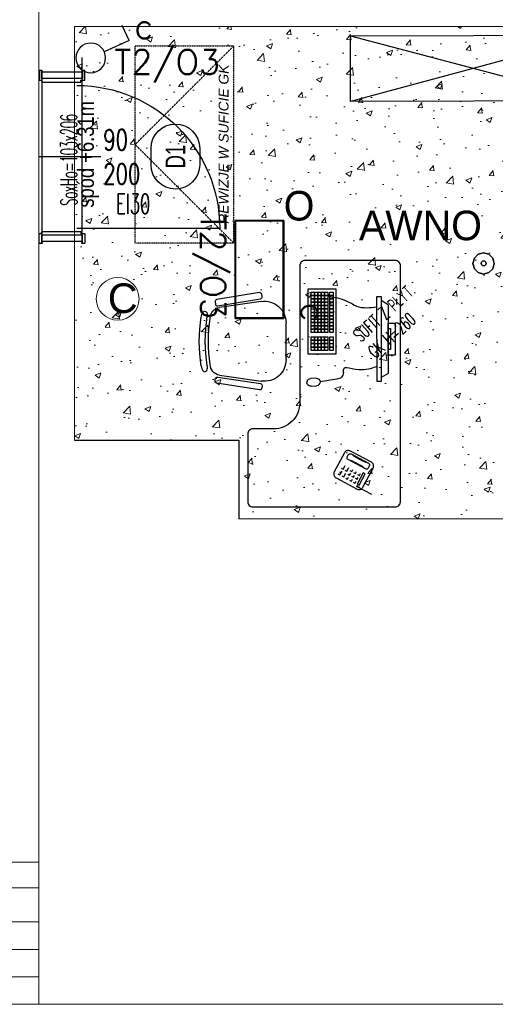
# Model space of a CAD drawing. Header units: millimetres. Extents: x 69081 to 158617, y -37521 to -9534.
# Tile 18 of 256: x 78264 to 78554, y -16424 to -15824. Entities that reach past the tile are written whole.
import ezdxf
from ezdxf.enums import TextEntityAlignment as Align

# ---------------------------------------------------------------- set-up
doc = ezdxf.new("R2010")
doc.units = ezdxf.units.MM
doc.linetypes.add('DP', pattern=[0.5, 0.3, -0.2])
doc.linetypes.add('MP', pattern=[0.25, 0.15, -0.1])
for name, color, linetype in [('A-ARM', 8, 'Continuous'), ('A-MEB', 8, 'Continuous'), ('A-SCI', 7, 'Continuous'), ('ADMINISTRACJA RYSUNKI', 7, 'Continuous'), ('AM DRZIW WEWN', 1, 'Continuous'), ('B-widok', 9, 'Continuous'), ('BA_drz', 7, 'Continuous'), ('BA_MEBLE', 8, 'Continuous'), ('BA_sym', 7, 'Continuous'), ('E_OPRAWY_LUXIONA', 3, 'Continuous'), ('E_Oświetlenie - Numer obwodu', 1, 'Continuous'), ('E_Oświetlenie - Opis', 4, 'Continuous'), ('E_Łączniki - Symbol', 3, 'Continuous'), ('JS_p.poż.', 240, 'Continuous'), ('JS_PODCIĄGI', 1, 'DP'), ('JS_SUFIT PODWIESZONY', 40, 'Continuous'), ('porta', 8, 'Continuous'), ('R-----OP', 1, 'Continuous')]:
    doc.layers.add(name, color=color, linetype=linetype)
for name, color, linetype, lineweight in [('AIKA NUMERACJA ŚCIAN', 30, 'Continuous', 5), ('AIKA PODŁOGI OPIS', 50, 'Continuous', 20), ('AIKA tabelka ogólna 25', 7, 'Continuous', 20), ('OPIS', 7, 'Continuous', 25), ('SB_OTWORY DRZWI', 1, 'Continuous', 9)]:
    doc.layers.add(name, color=color, linetype=linetype, lineweight=lineweight)
doc.styles.add('Annotative', font='arial.ttf')
doc.styles.add('BIKTS', font='bikromsw.shx', dxfattribs={"width": 0.85})
doc.styles.add('ROMANS', font='romans.shx', dxfattribs={"height": 1})
doc.styles.add('SIMPLEX', font='simplex', dxfattribs={"width": 0.85})
doc.styles.get("Standard").update_dxf_attribs({"font": 'arial.ttf'})
doc.styles.add('SŁAWKA', font='simplex.shx', dxfattribs={"height": 12.5})
doc.styles.add('TableTextStyle', font='txt')
doc.styles.add('WYM--ROMANSSHX-08', font='ROMANS.SHX', dxfattribs={"width": 0.8})

# ---------------------------------------------------------------- blocks, each defined once
blk = doc.blocks.new('dr1h901')
at = {"color": 0}
blk.add_line((-0.5, 0), (-0.5, 1.005), dxfattribs=at)
at = {"color": 1}
blk.add_line((0, 0.1689), (0, -0.2655), dxfattribs=at)
blk.add_arc((-0.5, 0), 1, 0, 90, dxfattribs=at)
blk = doc.blocks.new('A$C253e2aa0')
at = {"layer": 'B-widok', "color": 1, "linetype": 'MP'}
blk.add_lwpolyline([(0, 60), (120, 60), (120, 0), (0, 0), (0, 60)], dxfattribs=at)
at = {"layer": 'B-widok', "linetype": 'MP'}
blk.add_lwpolyline([(0, 0), (60, 60), (120, 0)], dxfattribs=at)
at = {"layer": 'R-----OP', "ltscale": 10, "insert": (11.78, 9.11, 36538.02), "char_height": 6, "width": 4709.9909, "attachment_point": 1, "style": 'SŁAWKA'}
blk.add_mtext('{\\fArial|b0|i1|c0|p34;REWIZJE W SUFICIE GK}', dxfattribs=at)
blk = doc.blocks.new('A$C40e4dba9')
at = {"layer": 'A-SCI', "color": 4}
for p, q in [((0, 0), (0, 24)), ((103, 0), (103, 24))]:
    blk.add_line(p, q, dxfattribs=at)
at = {"layer": 'JS_PODCIĄGI', "lineweight": -3}
for p, q in [((0, 24), (103, 24)), ((103, 0), (0, 0))]:
    blk.add_line(p, q, dxfattribs=at)
at = {"layer": 'AM DRZIW WEWN', "insert": (21.87, 12.86), "char_height": 10, "width": 61.9698, "attachment_point": 1, "style": 'ROMANS'}
blk.add_mtext('{\\W0.5;SoxHo=103x206}', dxfattribs=at)
blk = doc.blocks.new('biurko małe')
at = {"layer": 'BA_MEBLE'}
for p, q in [((30481.42, -30567.94), (30481.43, -30568)), ((30511.01, -30571.62), (30511.42, -30571.63)), ((30471.83, -30604.59), (30475.39, -30579.11)), ((30516.61, -30578.99), (30520.32, -30604.45)), ((30507.3, -30619.55), (30484.94, -30619.62)), ((30503.93, -30632.98), (30464.24, -30633.1)), ((30464.24, -30633.1), (30464.29, -30649.99)), ((30466.26, -30634.97), (30466.27, -30637.02)), ((30468.31, -30634.97), (30466.26, -30634.97)), ((30470.36, -30634.96), (30468.31, -30634.97)), ((30468.31, -30637.02), (30468.31, -30634.97)), ((30468.31, -30634.97), (30468.31, -30637.02)), ((30470.36, -30634.96), (30470.36, -30637.01)), ((30472.4, -30634.96), (30470.36, -30634.96)), ((30470.36, -30637.01), (30470.36, -30634.96)), ((30474.45, -30634.95), (30472.4, -30634.96)), ((30472.4, -30634.96), (30472.41, -30637.01)), ((30472.41, -30637.01), (30472.4, -30634.96)), ((30474.45, -30634.95), (30474.46, -30637)), ((30476.5, -30634.95), (30474.45, -30634.95)), ((30474.46, -30637), (30474.45, -30634.95)), ((30478.55, -30634.94), (30476.5, -30634.95)), ((30476.51, -30636.99), (30476.5, -30634.95)), ((30476.5, -30634.95), (30476.51, -30636.99)), ((30480.6, -30634.93), (30478.55, -30634.94)), ((30478.55, -30634.94), (30478.56, -30636.99)), ((30478.56, -30636.99), (30478.55, -30634.94)), ((30480.6, -30636.98), (30480.6, -30634.93)), ((30480.6, -30634.93), (30480.6, -30636.98)), ((30482.65, -30634.93), (30480.6, -30634.93)), ((30484.69, -30634.92), (30482.65, -30634.93)), ((30482.65, -30634.93), (30482.65, -30636.98)), ((30482.65, -30636.98), (30482.65, -30634.93)), ((30484.69, -30634.92), (30484.7, -30636.97)), ((30486.74, -30634.92), (30484.69, -30634.92)), ((30484.7, -30636.97), (30484.69, -30634.92)), ((30488.79, -30634.91), (30486.74, -30634.92)), ((30486.74, -30634.92), (30486.75, -30636.96)), ((30486.75, -30636.96), (30486.74, -30634.92)), ((30490.84, -30634.9), (30488.79, -30634.91)), ((30488.8, -30636.96), (30488.79, -30634.91)), ((30488.79, -30634.91), (30488.8, -30636.96)), ((30490.85, -30636.95), (30490.84, -30634.9)), ((30495.57, -30634.89), (30493.52, -30634.9)), ((30493.52, -30634.9), (30493.52, -30636.94)), ((30497.61, -30634.88), (30495.57, -30634.89)), ((30495.57, -30634.89), (30495.57, -30636.94)), ((30495.57, -30636.94), (30495.57, -30634.89)), ((30497.61, -30634.88), (30497.62, -30636.93)), ((30499.66, -30634.88), (30497.61, -30634.88)), ((30497.62, -30636.93), (30497.61, -30634.88)), ((30501.71, -30634.87), (30499.66, -30634.88)), ((30499.67, -30636.93), (30499.66, -30634.88)), ((30499.66, -30634.88), (30499.67, -30636.93)), ((30501.72, -30636.92), (30501.71, -30634.87)), ((30503.98, -30649.87), (30503.93, -30632.98)), ((30518.69, -30637.78), (30518.91, -30634.41)), ((30523.55, -30634.72), (30523.32, -30638.09)), ((30466.27, -30637.02), (30468.31, -30637.02)), ((30468.31, -30637.02), (30466.27, -30637.02)), ((30466.27, -30637.02), (30466.27, -30639.07)), ((30468.32, -30639.07), (30466.27, -30639.07)), ((30466.27, -30639.07), (30466.28, -30641.12)), ((30466.27, -30639.07), (30468.32, -30639.07)), ((30466.28, -30641.12), (30468.33, -30641.11)), ((30468.33, -30641.11), (30466.28, -30641.12)), ((30466.28, -30641.12), (30466.28, -30643.17)), ((30468.31, -30637.02), (30470.36, -30637.01)), ((30470.36, -30637.01), (30468.31, -30637.02)), ((30468.31, -30637.02), (30468.32, -30639.07)), ((30468.32, -30639.07), (30468.31, -30637.02)), ((30470.37, -30639.06), (30468.32, -30639.07)), ((30468.32, -30639.07), (30470.37, -30639.06)), ((30468.32, -30639.07), (30468.33, -30641.11)), ((30468.33, -30641.11), (30468.32, -30639.07)), ((30468.33, -30641.11), (30470.37, -30641.11)), ((30470.37, -30641.11), (30468.33, -30641.11)), ((30468.33, -30641.11), (30468.33, -30643.16)), ((30468.33, -30643.16), (30468.33, -30641.11)), ((30470.36, -30637.01), (30472.41, -30637.01)), ((30470.37, -30639.06), (30470.36, -30637.01)), ((30472.41, -30637.01), (30470.36, -30637.01)), ((30470.36, -30637.01), (30470.37, -30639.06)), ((30472.42, -30639.05), (30470.37, -30639.06)), ((30470.37, -30639.06), (30472.42, -30639.05)), ((30470.37, -30641.11), (30470.37, -30639.06)), ((30470.37, -30639.06), (30470.37, -30641.11)), ((30470.37, -30641.11), (30472.42, -30641.1)), ((30472.42, -30641.1), (30470.37, -30641.11)), ((30470.38, -30643.16), (30470.37, -30641.11)), ((30470.37, -30641.11), (30470.38, -30643.16)), ((30472.41, -30637.01), (30474.46, -30637)), ((30474.46, -30637), (30472.41, -30637.01)), ((30472.42, -30639.05), (30472.41, -30637.01)), ((30472.41, -30637.01), (30472.42, -30639.05)), ((30472.42, -30641.1), (30472.42, -30639.05)), ((30474.46, -30639.05), (30472.42, -30639.05)), ((30472.42, -30639.05), (30472.42, -30641.1)), ((30472.42, -30639.05), (30474.46, -30639.05)), ((30472.42, -30641.1), (30474.47, -30641.1)), ((30472.43, -30643.15), (30472.42, -30641.1)), ((30474.47, -30641.1), (30472.42, -30641.1)), ((30472.42, -30641.1), (30472.43, -30643.15)), ((30474.46, -30637), (30476.51, -30636.99)), ((30476.51, -30636.99), (30474.46, -30637)), ((30474.46, -30639.05), (30474.46, -30637)), ((30474.46, -30637), (30474.46, -30639.05)), ((30474.46, -30639.05), (30476.51, -30639.04)), ((30476.51, -30639.04), (30474.46, -30639.05)), ((30474.47, -30641.1), (30474.46, -30639.05)), ((30474.46, -30639.05), (30474.47, -30641.1)), ((30476.52, -30641.09), (30474.47, -30641.1)), ((30474.47, -30641.1), (30476.52, -30641.09)), ((30474.48, -30643.14), (30474.47, -30641.1)), ((30474.47, -30641.1), (30474.48, -30643.14)), ((30476.51, -30636.99), (30478.56, -30636.99)), ((30478.56, -30636.99), (30476.51, -30636.99)), ((30476.51, -30636.99), (30476.51, -30639.04)), ((30476.51, -30639.04), (30476.51, -30636.99)), ((30478.56, -30639.04), (30476.51, -30639.04)), ((30476.51, -30639.04), (30476.52, -30641.09)), ((30476.51, -30639.04), (30478.56, -30639.04)), ((30476.52, -30641.09), (30476.51, -30639.04)), ((30476.52, -30641.09), (30478.57, -30641.08)), ((30478.57, -30641.08), (30476.52, -30641.09)), ((30476.52, -30641.09), (30476.52, -30643.14)), ((30476.52, -30643.14), (30476.52, -30641.09)), ((30478.56, -30636.99), (30480.6, -30636.98)), ((30480.6, -30636.98), (30478.56, -30636.99)), ((30478.56, -30639.04), (30478.56, -30636.99)), ((30478.56, -30636.99), (30478.56, -30639.04)), ((30480.61, -30639.03), (30478.56, -30639.04)), ((30478.56, -30639.04), (30480.61, -30639.03)), ((30478.57, -30641.08), (30478.56, -30639.04)), ((30478.56, -30639.04), (30478.57, -30641.08)), ((30478.57, -30641.08), (30480.62, -30641.08)), ((30478.57, -30643.13), (30478.57, -30641.08)), ((30480.62, -30641.08), (30478.57, -30641.08)), ((30478.57, -30641.08), (30478.57, -30643.13)), ((30480.6, -30636.98), (30482.65, -30636.98)), ((30482.65, -30636.98), (30480.6, -30636.98)), ((30480.6, -30636.98), (30480.61, -30639.03)), ((30480.61, -30639.03), (30480.6, -30636.98)), ((30482.66, -30639.02), (30480.61, -30639.03)), ((30480.61, -30639.03), (30482.66, -30639.02)), ((30480.61, -30639.03), (30480.62, -30641.08)), ((30480.62, -30641.08), (30480.61, -30639.03)), ((30480.62, -30641.08), (30482.66, -30641.07)), ((30482.66, -30641.07), (30480.62, -30641.08)), ((30480.62, -30641.08), (30480.62, -30643.13)), ((30480.62, -30643.13), (30480.62, -30641.08)), ((30482.65, -30636.98), (30484.7, -30636.97)), ((30484.7, -30636.97), (30482.65, -30636.98)), ((30482.66, -30639.02), (30482.65, -30636.98)), ((30482.65, -30636.98), (30482.66, -30639.02)), ((30482.66, -30641.07), (30482.66, -30639.02)), ((30484.71, -30639.02), (30482.66, -30639.02)), ((30482.66, -30639.02), (30482.66, -30641.07)), ((30482.66, -30639.02), (30484.71, -30639.02)), ((30482.66, -30641.07), (30484.71, -30641.07)), ((30482.67, -30643.12), (30482.66, -30641.07)), ((30484.71, -30641.07), (30482.66, -30641.07)), ((30482.66, -30641.07), (30482.67, -30643.12)), ((30484.7, -30636.97), (30486.75, -30636.96)), ((30486.75, -30636.96), (30484.7, -30636.97)), ((30484.71, -30639.02), (30484.7, -30636.97)), ((30484.7, -30636.97), (30484.71, -30639.02)), ((30486.76, -30639.01), (30484.71, -30639.02)), ((30484.71, -30639.02), (30486.76, -30639.01)), ((30484.71, -30641.07), (30484.71, -30639.02)), ((30484.71, -30639.02), (30484.71, -30641.07)), ((30484.71, -30641.07), (30486.76, -30641.06)), ((30486.76, -30641.06), (30484.71, -30641.07)), ((30484.72, -30643.12), (30484.71, -30641.07)), ((30484.71, -30641.07), (30484.72, -30643.12)), ((30486.76, -30639.01), (30486.75, -30636.96)), ((30486.75, -30636.96), (30488.8, -30636.96)), ((30488.8, -30636.96), (30486.75, -30636.96)), ((30486.75, -30636.96), (30486.76, -30639.01)), ((30486.76, -30641.06), (30486.76, -30639.01)), ((30486.76, -30639.01), (30488.8, -30639.01)), ((30488.8, -30639.01), (30486.76, -30639.01)), ((30486.76, -30639.01), (30486.76, -30641.06)), ((30486.77, -30643.11), (30486.76, -30641.06)), ((30488.81, -30641.06), (30486.76, -30641.06)), ((30486.76, -30641.06), (30486.77, -30643.11)), ((30486.76, -30641.06), (30488.81, -30641.06)), ((30488.8, -30636.96), (30490.85, -30636.95)), ((30490.85, -30636.95), (30488.8, -30636.96)), ((30488.8, -30636.96), (30488.8, -30639.01)), ((30488.8, -30639.01), (30488.8, -30636.96)), ((30490.85, -30639), (30488.8, -30639.01)), ((30488.8, -30639.01), (30490.85, -30639)), ((30488.8, -30639.01), (30488.81, -30641.06)), ((30488.81, -30641.06), (30488.8, -30639.01)), ((30488.81, -30641.06), (30490.86, -30641.05)), ((30490.86, -30641.05), (30488.81, -30641.06)), ((30488.81, -30641.06), (30488.82, -30643.1)), ((30488.82, -30643.1), (30488.81, -30641.06)), ((30490.85, -30639), (30490.85, -30636.95)), ((30490.86, -30641.05), (30490.85, -30639)), ((30490.86, -30643.1), (30490.86, -30641.05)), ((30493.52, -30636.94), (30495.57, -30636.94)), ((30495.57, -30636.94), (30493.52, -30636.94)), ((30493.52, -30636.94), (30493.53, -30638.99)), ((30495.58, -30638.99), (30493.53, -30638.99)), ((30493.53, -30638.99), (30493.54, -30641.04)), ((30493.53, -30638.99), (30495.58, -30638.99)), ((30493.54, -30641.04), (30495.58, -30641.04)), ((30495.58, -30641.04), (30493.54, -30641.04)), ((30493.54, -30641.04), (30493.54, -30643.09)), ((30495.57, -30636.94), (30497.62, -30636.93)), ((30497.62, -30636.93), (30495.57, -30636.94)), ((30495.58, -30638.99), (30495.57, -30636.94)), ((30495.57, -30636.94), (30495.58, -30638.99)), ((30497.63, -30638.98), (30495.58, -30638.99)), ((30495.58, -30638.99), (30497.63, -30638.98)), ((30495.58, -30641.04), (30495.58, -30638.99)), ((30495.58, -30638.99), (30495.58, -30641.04)), ((30495.58, -30641.04), (30497.63, -30641.03)), ((30497.63, -30641.03), (30495.58, -30641.04)), ((30495.59, -30643.08), (30495.58, -30641.04)), ((30495.58, -30641.04), (30495.59, -30643.08)), ((30497.63, -30638.98), (30497.62, -30636.93)), ((30497.62, -30636.93), (30499.67, -30636.93)), ((30499.67, -30636.93), (30497.62, -30636.93)), ((30497.62, -30636.93), (30497.63, -30638.98)), ((30497.63, -30641.03), (30497.63, -30638.98)), ((30497.63, -30638.98), (30499.67, -30638.98)), ((30499.67, -30638.98), (30497.63, -30638.98)), ((30497.63, -30638.98), (30497.63, -30641.03)), ((30499.68, -30641.02), (30497.63, -30641.03)), ((30497.63, -30641.03), (30499.68, -30641.02)), ((30497.64, -30643.08), (30497.63, -30641.03)), ((30497.63, -30641.03), (30497.64, -30643.08)), ((30499.67, -30636.93), (30501.72, -30636.92)), ((30501.72, -30636.92), (30499.67, -30636.93)), ((30499.67, -30636.93), (30499.67, -30638.98)), ((30499.67, -30638.98), (30499.67, -30636.93)), ((30501.72, -30638.97), (30499.67, -30638.98)), ((30499.67, -30638.98), (30501.72, -30638.97)), ((30499.67, -30638.98), (30499.68, -30641.02)), ((30499.68, -30641.02), (30499.67, -30638.98)), ((30499.68, -30641.02), (30501.73, -30641.02)), ((30501.73, -30641.02), (30499.68, -30641.02)), ((30499.68, -30641.02), (30499.69, -30643.07)), ((30499.69, -30643.07), (30499.68, -30641.02)), ((30501.72, -30638.97), (30501.72, -30636.92)), ((30501.73, -30641.02), (30501.72, -30638.97)), ((30501.73, -30643.07), (30501.73, -30641.02)), ((30519.19, -30650.38), (30520.85, -30640.25)), ((30466.28, -30643.17), (30468.33, -30643.16)), ((30468.33, -30643.16), (30466.28, -30643.17)), ((30466.28, -30643.17), (30466.29, -30645.22)), ((30466.29, -30645.22), (30468.34, -30645.21)), ((30468.34, -30646.25), (30466.29, -30646.26)), ((30466.29, -30646.26), (30466.3, -30648.31)), ((30468.33, -30643.16), (30470.38, -30643.16)), ((30468.34, -30645.21), (30468.33, -30643.16)), ((30470.38, -30643.16), (30468.33, -30643.16)), ((30468.33, -30643.16), (30468.34, -30645.21)), ((30468.34, -30645.21), (30470.39, -30645.2)), ((30470.39, -30646.25), (30468.34, -30646.25)), ((30468.34, -30646.25), (30468.35, -30648.3)), ((30468.35, -30648.3), (30468.34, -30646.25)), ((30470.38, -30643.16), (30472.43, -30643.15)), ((30472.43, -30643.15), (30470.38, -30643.16)), ((30470.39, -30645.2), (30470.38, -30643.16)), ((30470.38, -30643.16), (30470.39, -30645.2)), ((30470.39, -30645.2), (30472.43, -30645.2)), ((30472.44, -30646.24), (30470.39, -30646.25)), ((30470.39, -30648.3), (30470.39, -30646.25)), ((30470.39, -30646.25), (30470.39, -30648.3)), ((30472.43, -30643.15), (30474.48, -30643.14)), ((30474.48, -30643.14), (30472.43, -30643.15)), ((30472.43, -30645.2), (30472.43, -30643.15)), ((30472.43, -30643.15), (30472.43, -30645.2)), ((30472.43, -30645.2), (30474.48, -30645.19)), ((30472.44, -30648.29), (30472.44, -30646.24)), ((30474.49, -30646.24), (30472.44, -30646.24)), ((30472.44, -30646.24), (30472.44, -30648.29)), ((30474.48, -30643.14), (30476.52, -30643.14)), ((30474.48, -30645.19), (30474.48, -30643.14)), ((30476.52, -30643.14), (30474.48, -30643.14)), ((30474.48, -30643.14), (30474.48, -30645.19)), ((30474.48, -30645.19), (30476.53, -30645.19)), ((30476.53, -30646.23), (30474.49, -30646.24)), ((30474.49, -30648.28), (30474.49, -30646.24)), ((30474.49, -30646.24), (30474.49, -30648.28)), ((30476.52, -30643.14), (30478.57, -30643.13)), ((30478.57, -30643.13), (30476.52, -30643.14)), ((30476.53, -30645.19), (30476.52, -30643.14)), ((30476.52, -30643.14), (30476.53, -30645.19)), ((30476.53, -30645.19), (30478.58, -30645.18)), ((30478.58, -30646.22), (30476.53, -30646.23)), ((30476.53, -30646.23), (30476.54, -30648.28)), ((30476.54, -30648.28), (30476.53, -30646.23)), ((30478.57, -30643.13), (30480.62, -30643.13)), ((30478.58, -30645.18), (30478.57, -30643.13)), ((30480.62, -30643.13), (30478.57, -30643.13)), ((30478.57, -30643.13), (30478.58, -30645.18)), ((30478.58, -30645.18), (30480.63, -30645.18)), ((30478.59, -30648.27), (30478.58, -30646.22)), ((30480.63, -30646.22), (30478.58, -30646.22)), ((30478.58, -30646.22), (30478.59, -30648.27)), ((30480.62, -30643.13), (30482.67, -30643.12)), ((30482.67, -30643.12), (30480.62, -30643.13)), ((30480.63, -30645.18), (30480.62, -30643.13)), ((30480.62, -30643.13), (30480.63, -30645.18)), ((30480.63, -30645.18), (30482.68, -30645.17)), ((30482.68, -30646.21), (30480.63, -30646.22)), ((30480.63, -30646.22), (30480.64, -30648.27)), ((30480.64, -30648.27), (30480.63, -30646.22)), ((30482.67, -30643.12), (30484.72, -30643.12)), ((30482.68, -30645.17), (30482.67, -30643.12)), ((30484.72, -30643.12), (30482.67, -30643.12)), ((30482.67, -30643.12), (30482.68, -30645.17)), ((30482.68, -30645.17), (30484.72, -30645.16)), ((30482.68, -30648.26), (30482.68, -30646.21)), ((30484.73, -30646.21), (30482.68, -30646.21)), ((30482.68, -30646.21), (30482.68, -30648.26)), ((30484.72, -30643.12), (30486.77, -30643.11)), ((30486.77, -30643.11), (30484.72, -30643.12)), ((30484.72, -30645.16), (30484.72, -30643.12)), ((30484.72, -30643.12), (30484.72, -30645.16)), ((30484.72, -30645.16), (30486.77, -30645.16)), ((30486.78, -30646.2), (30484.73, -30646.21)), ((30484.73, -30648.26), (30484.73, -30646.21)), ((30484.73, -30646.21), (30484.73, -30648.26)), ((30486.77, -30643.11), (30488.82, -30643.1)), ((30488.82, -30643.1), (30486.77, -30643.11)), ((30486.77, -30645.16), (30486.77, -30643.11)), ((30486.77, -30643.11), (30486.77, -30645.16)), ((30486.77, -30645.16), (30488.82, -30645.15)), ((30488.82, -30646.19), (30486.78, -30646.2)), ((30486.78, -30648.25), (30486.78, -30646.2)), ((30486.78, -30646.2), (30486.78, -30648.25)), ((30488.82, -30643.1), (30490.86, -30643.1)), ((30488.82, -30645.15), (30488.82, -30643.1)), ((30490.86, -30643.1), (30488.82, -30643.1)), ((30488.82, -30643.1), (30488.82, -30645.15)), ((30488.82, -30645.15), (30490.87, -30645.15)), ((30490.87, -30646.19), (30488.82, -30646.19)), ((30488.82, -30646.19), (30488.83, -30648.24)), ((30488.83, -30648.24), (30488.82, -30646.19)), ((30490.87, -30645.15), (30490.86, -30643.1)), ((30490.88, -30648.24), (30490.87, -30646.19)), ((30493.54, -30643.09), (30495.59, -30643.08)), ((30495.59, -30643.08), (30493.54, -30643.09)), ((30493.54, -30643.09), (30493.55, -30645.14)), ((30493.55, -30645.14), (30495.6, -30645.13)), ((30495.6, -30646.18), (30493.55, -30646.18)), ((30493.55, -30646.18), (30493.56, -30648.23)), ((30495.59, -30643.08), (30497.64, -30643.08)), ((30495.6, -30645.13), (30495.59, -30643.08)), ((30497.64, -30643.08), (30495.59, -30643.08)), ((30495.59, -30643.08), (30495.6, -30645.13)), ((30495.6, -30645.13), (30497.64, -30645.13)), ((30497.65, -30646.17), (30495.6, -30646.18)), ((30495.6, -30648.22), (30495.6, -30646.18)), ((30495.6, -30646.18), (30495.6, -30648.22)), ((30497.64, -30643.08), (30499.69, -30643.07)), ((30499.69, -30643.07), (30497.64, -30643.08)), ((30497.64, -30645.13), (30497.64, -30643.08)), ((30497.64, -30643.08), (30497.64, -30645.13)), ((30497.64, -30645.13), (30499.69, -30645.12)), ((30499.69, -30646.16), (30497.65, -30646.17)), ((30497.65, -30648.22), (30497.65, -30646.17)), ((30497.65, -30646.17), (30497.65, -30648.22)), ((30499.69, -30643.07), (30501.73, -30643.07)), ((30499.69, -30645.12), (30499.69, -30643.07)), ((30501.73, -30643.07), (30499.69, -30643.07)), ((30499.69, -30643.07), (30499.69, -30645.12)), ((30499.69, -30645.12), (30501.74, -30645.11)), ((30501.74, -30646.16), (30499.69, -30646.16)), ((30499.69, -30646.16), (30499.7, -30648.21)), ((30499.7, -30648.21), (30499.69, -30646.16)), ((30501.74, -30645.11), (30501.73, -30643.07)), ((30501.75, -30648.21), (30501.74, -30646.16)), ((30464.29, -30649.99), (30503.98, -30649.87)), ((30466.3, -30648.31), (30468.35, -30648.3)), ((30468.35, -30648.3), (30470.39, -30648.3)), ((30470.39, -30648.3), (30472.44, -30648.29)), ((30472.44, -30648.29), (30474.49, -30648.28)), ((30474.49, -30648.28), (30476.54, -30648.28)), ((30476.54, -30648.28), (30478.59, -30648.27)), ((30478.59, -30648.27), (30480.64, -30648.27)), ((30480.64, -30648.27), (30482.68, -30648.26)), ((30482.68, -30648.26), (30484.73, -30648.26)), ((30484.73, -30648.26), (30486.78, -30648.25)), ((30486.78, -30648.25), (30488.83, -30648.24)), ((30488.83, -30648.24), (30490.88, -30648.24)), ((30493.56, -30648.23), (30495.6, -30648.22)), ((30495.6, -30648.22), (30497.65, -30648.22)), ((30497.65, -30648.22), (30499.7, -30648.21)), ((30499.7, -30648.21), (30501.75, -30648.21)), ((30573.51, -30652.9), (30574.14, -30654.07)), ((30577.62, -30652.18), (30575.3, -30653.44)), ((30576.99, -30651.02), (30577.62, -30652.18)), ((30578.25, -30653.34), (30578.87, -30654.5)), ((30574.14, -30654.07), (30571.81, -30655.32)), ((30575.39, -30656.39), (30573.07, -30657.64)), ((30574.76, -30655.23), (30575.39, -30656.39)), ((30578.87, -30654.5), (30576.55, -30655.76)), ((30584.19, -30662.16), (30585.38, -30664.35)), ((30584.43, -30662), (30589.45, -30671.29)), ((30520.84, -30674.91), (30469.05, -30675.06)), ((30469.05, -30675.06), (30469.06, -30677.69)), ((30469.06, -30677.69), (30520.85, -30677.54)), ((30474.03, -30681.78), (30471.54, -30677.68)), ((30515.9, -30681.66), (30518.38, -30677.55)), ((30520.85, -30677.54), (30520.84, -30674.91)), ((30474.03, -30681.78), (30515.9, -30681.66))]:
    blk.add_line(p, q, dxfattribs=at)
for points in [[(30472.11, -30576.43), (30473.25, -30576.62, -0.414214), (30474.34, -30578.13), (30470.18, -30604.05, -0.414214), (30468.67, -30605.14), (30467.54, -30604.96, -0.414214), (30466.44, -30603.45), (30470.6, -30577.53, -0.414214)], [(30519.99, -30576.28), (30518.86, -30576.46, 0.414214), (30517.76, -30577.97), (30521.84, -30603.9, 0.414214), (30523.35, -30605), (30524.49, -30604.82, 0.414214), (30525.58, -30603.32), (30521.5, -30577.38, 0.414214)], [(30450.09, -30628.12), (30533.64, -30627.82, 0.414214), (30549.43, -30611.94), (30549.4, -30599.27, -0.414214), (30552.55, -30596.09), (30593.74, -30595.97, -0.414214), (30596.92, -30599.13), (30597.19, -30685.75, -0.414214), (30594.03, -30688.93), (30450.29, -30689.4, -0.414214), (30447.11, -30686.24), (30446.93, -30631.3, -0.414214)], [(30585.15, -30666.12), (30573.54, -30672.39, -0.414214), (30569.96, -30671.33), (30563.06, -30658.55, -0.414214), (30564.12, -30654.98), (30575.74, -30648.7, -0.414214), (30579.31, -30649.77), (30586.22, -30662.54, -0.414214)], [(30572.28, -30670.07), (30573.45, -30669.44, 0.414214), (30573.98, -30667.65), (30568.33, -30657.2, 0.414214), (30566.54, -30656.67), (30565.38, -30657.3, 0.414214), (30564.85, -30659.09), (30570.5, -30669.54, 0.414214)]]:
    blk.add_lwpolyline(points, format="xyb", close=True, dxfattribs=at)
for points in [[(30574.86, -30658.18), (30575.49, -30659.34), (30574.32, -30659.97)], [(30577.18, -30656.92), (30577.81, -30658.08), (30576.65, -30658.71)], [(30578.44, -30659.24), (30579.06, -30660.4), (30577.9, -30661.03)], [(30579.5, -30655.67), (30580.13, -30656.83), (30578.97, -30657.45)], [(30580.76, -30657.99), (30581.39, -30659.15), (30580.22, -30659.78)], [(30576.11, -30660.5), (30576.74, -30661.66), (30575.58, -30662.29)], [(30577.37, -30662.82), (30578, -30663.98), (30576.84, -30664.61)], [(30579.69, -30661.57), (30580.32, -30662.73), (30579.16, -30663.35)], [(30582.01, -30660.31), (30582.64, -30661.47), (30581.48, -30662.1)]]:
    blk.add_lwpolyline(points, dxfattribs=at)
for points in [[(30583.9, -30663.79), (30576.93, -30667.56), (30576.3, -30666.4), (30583.27, -30662.63)], [(30485.2, -30681.75), (30485.21, -30686.07), (30504.75, -30686.01), (30504.73, -30681.7)], [(30488.59, -30681.74), (30488.6, -30683.26), (30501.35, -30683.23), (30501.34, -30681.71)]]:
    blk.add_lwpolyline(points, close=True, dxfattribs=at)
for centre, radius, start, end in [((30496.41, -30662.41), 95.66, 81.12098, 99.2928), ((30481.93, -30580.03), 6.6, 90.16413, 172.03403), ((30496.11, -30666.11), 95.66, 81.03772, 99.20954), ((30496.26, -30668), 95.66, 81.70213, 98.62577), ((30510.08, -30579.95), 6.6, 8.29424, 90.16413), ((30484.9, -30606.42), 13.2, 172.03403, 270.16413), ((30507.26, -30606.35), 13.2, 270.16413, 8.29424), ((30521.23, -30634.57), 2.32, 356.22679, 176.22679), ((30521.01, -30637.94), 2.32, 176.22679, 356.22679), ((30515.18, -30650.5), 4.01, 271.829, 1.829), ((30612.19, -30640.24), 47.23, 202.78468, 214.01069), ((30526.61, -30686.51), 47.23, 22.78468, 34.01069)]:
    blk.add_arc(centre, radius, start, end, dxfattribs=at)
blk.add_ellipse((30480.88, -30569.85), major_axis=(-3.17, -0.55), ratio=0.570527, start_param=4.50066, end_param=7.718968, dxfattribs=at)
at = {"layer": 'BA_MEBLE', "extrusion": (0, 0, -1)}
blk.add_ellipse((30511.29, -30569.76), major_axis=(3.17, -0.53), ratio=0.570527, start_param=4.50066, end_param=7.718968, dxfattribs=at)
at = {"layer": 'BA_MEBLE', "start_tangent": (0.113374, -0.993552), "end_tangent": (-0.130236, -0.991483)}
blk.add_spline([(30469.02, -30646.04), (30469.26, -30648.02), (30473.07, -30659.3), (30474.82, -30662.63), (30475.25, -30675.04)], degree=3, dxfattribs=at)
at = {"layer": 'BA_MEBLE'}
blk.add_open_spline([(30515.31, -30654.51), (30514.17, -30654.48), (30509.73, -30654.34), (30515.39, -30662.57), (30511.94, -30673.94), (30511.48, -30674.69), (30511.35, -30674.94)], degree=3, knots=[0, 0, 0, 0, 0.0282659, 0.1100913, 0.1263817, 0.1340295, 0.1340295, 0.1340295, 0.1340295], dxfattribs=at)
blk = doc.blocks.new('symdrz')
blk.add_lwpolyline([(-10, -30, -1), (-10, 30), (10, 30, -1), (10, -30)], format="xyb", close=True)
at = {"style": 'BIKTS', "width": 0.8}
blk.add_attdef('SZERDRZ', text='', height=25, dxfattribs=at).set_placement((77.1, 8.8), align=Align.CENTER)
blk.add_attdef('SYMDRZ', text='', height=25, dxfattribs=at).set_placement((0, 0), align=Align.MIDDLE)
blk.add_attdef('WYSDRZ', text='', height=25, dxfattribs=at).set_placement((77.1, -9.5), align=Align.TOP_CENTER)
blk = doc.blocks.new('Aika tabelka 25')
at = {"layer": 'AIKA tabelka ogólna 25', "transparency": 33554610}
for p, q in [((-330.67, 86.57), (0, 86.57)), ((-330.67, 86.57), (-330.67, 0)), ((0, 86.57), (0, 0)), ((-330.67, 50.22), (0, 50.22)), ((-330.67, 50.22), (0, 50.22)), ((-330.67, 33.48), (0, 33.48)), ((-330.67, 33.48), (0, 33.48)), ((-330.67, 16.74), (0, 16.74)), ((-330.67, 16.74), (0, 16.74)), ((-143.56, 16.74), (-143.56, 0)), ((-330.67, 0.11), (0, 0.11)), ((-330.67, 0.11), (0, 0.11))]:
    blk.add_line(p, q, dxfattribs=at)
at = {"layer": 'AIKA tabelka ogólna 25', "linetype": 'ByBlock', "transparency": 33554610}
blk.add_line((-330.49, 70.91), (0.18, 70.91), dxfattribs=at)
for s, height, p in [('PROJEKT WYKONAWCZY ARANŻACJI WNĘTRZ', 7.392, (-161.54, 82.03)), ('BUDYNEK WIELOFUNKCYJNY (CENTRUM ROZWOJU - Compact Lab) ', 6.0609, (-156.64, 69.17))]:
    blk.add_text(s, height=height, dxfattribs=at).set_placement(p, align=Align.TOP_CENTER)
for s, p in [('Nazwa ', (-324.9, 36.85)), ('Autor', (-324.03, 21.52)), ('AIKA ENERGY sp. z o.o. / Willovedesign', (-248.11, 21.52)), ('Skala ', (-324.03, 4.78)), (' Data: 12.2025', (-253.02, 4.78)), (' Rysunek nr ', (-145.39, 4.78))]:
    blk.add_text(s, height=7.392, dxfattribs=at).set_placement(p)
blk = doc.blocks.new('opis lamp')
at = {"layer": 'E_Oświetlenie - Numer obwodu', "style": 'SIMPLEX'}
blk.add_attdef('OBWÓD', text='', height=15, dxfattribs=at).set_placement((-9.46, -1.18), align=Align.CENTER)
at = {"layer": 'E_Oświetlenie - Opis', "style": 'SIMPLEX'}
blk.add_attdef('OPIS1', (55.72, 42.77), '', height=15, dxfattribs=at)
blk = doc.blocks.new('E_Łącznik jednobiegunowy')
at = {"layer": 'E_Łączniki - Symbol'}
for q in [(3.7, 17.27), (19.6, 28.22)]:
    blk.add_line((10.58, 32.33), q, dxfattribs=at)
blk.add_circle((-0.05, 9.04), 9.04, dxfattribs=at)
at = {"layer": 'E_Oświetlenie - Numer obwodu', "style": 'SIMPLEX'}
blk.add_attdef('OBWÓD', (13.86, 6.42), '', height=15, dxfattribs=at)
at = {"layer": 'E_Oświetlenie - Opis', "style": 'SIMPLEX'}
blk.add_attdef('OPIS1', (11.97, 35.59), '', height=15, dxfattribs=at)
blk.add_attdef('h. montażu', text='', height=15, dxfattribs=at).set_placement((1.49, 23.5), align=Align.RIGHT)

msp = doc.modelspace()

# ---------------------------------------------------------------- hatches: boundary and pattern name
at = {"layer": 'AIKA PODŁOGI OPIS', "lineweight": 5}
h = msp.add_hatch(dxfattribs=at)
h.set_pattern_fill('AR-CONC', color=256, scale=0.2)
h.set_pattern_definition([(50, (1473.037, 222.734), (36.436934, -3.187817), [3.81, -41.91]), (355, (1473.037, 222.734), (-7.048684, 38.211369), [3.048, -33.528117]), (100.451445, (1476.073, 222.468), (29.38825, 35.02355), [3.238002, -35.618049]), (46.1842, (1473.037, 232.894), (54.215808, -8.408466), [5.715, -62.865]), (96.63556, (1477.555, 232.193), (47.480827, 49.485225), [4.857005, -53.42712]), (351.18415, (1473.037, 232.894), (47.480827, 49.485225), [4.571993, -50.291946]), (21, (1478.117, 230.354), (30.322878, -20.45304), [3.81, -41.91]), (326, (1478.117, 230.354), (12.360406, 36.837593), [3.048, -33.528]), (71.451445, (1480.643, 228.65), (42.683284, 16.384554), [3.238002, -35.617988]), (37.5, (1473.037, 222.734), (0.6177207, 16.9110078), [0, -33.1216, 0, -34.036, 0, -33.655]), (7.5, (1473.037, 222.734), (13.3639325, 20.036115), [0, -19.4056, 0, -32.3596, 0, -12.827]), (327.5, (1461.708, 222.734), (27.118119, -1.1457488), [0, -12.7, 0, -39.624, 0, -52.578]), (317.5, (1456.628, 222.734), (29.625836, 5.085298), [0, -16.51, 0, -26.3144, 0, -37.338])])
h.paths.add_polyline_path([(78923.8702, -16128.5209), (78923.8702, -15828.5209), (78297.8702, -15828.5209), (78297.8702, -16080.5209), (78397.8702, -16080.5209), (78397.8702, -16128.5209)])

# ---------------------------------------------------------------- linework, layer by layer
at = {"layer": 'A-ARM'}
msp.add_lwpolyline([(78465.8702, -15834.3593), (78615.8702, -15833.8004), (78615.8702, -15873.8004), (78465.8702, -15874.3593), (78465.8702, -15834.3593), (78615.8702, -15873.8004), (78615.8702, -15833.8004), (78465.8702, -15874.3593)], dxfattribs=at)
at = {"layer": 'A-SCI', "color": 5}
for p, q in [((78297.8702, -16080.5209), (78397.8702, -16080.5209)), ((78397.8702, -16080.5209), (78397.8702, -16128.5209))]:
    msp.add_line(p, q, dxfattribs=at)
at = {"layer": 'ADMINISTRACJA RYSUNKI', "color": 7, "lineweight": 5}
for points in [[(77009.4942, -16337.5443), (77009.4942, -16424.1134), (78276.1563, -16424.1134), (78276.1563, -15524.5385), (77009.4942, -15524.5385)], [(78297.8702, -15828.5209), (78923.8702, -15828.5209), (78923.8702, -16128.5209), (78397.8702, -16128.5209), (78397.8702, -16080.5209), (78297.8702, -16080.5209), (78297.8702, -15828.5209)]]:
    msp.add_lwpolyline(points, dxfattribs=at)
at = {"layer": 'ADMINISTRACJA RYSUNKI', "color": 1, "lineweight": 5}
msp.add_lwpolyline([(78276.1563, -15524.5385), (77009.4942, -15524.5385), (77009.4942, -16424.1134), (78276.1563, -16424.1134)], close=True, dxfattribs=at)
at = {"layer": 'ADMINISTRACJA RYSUNKI', "color": 7, "lineweight": 5}
msp.add_lwpolyline([(78276.1563, -15524.5385), (78975.4345, -15524.5385), (78975.4345, -16424.1134), (78276.1563, -16424.1134)], close=True, dxfattribs=at)
at = {"layer": 'AIKA NUMERACJA ŚCIAN', "color": 1, "transparency": 33554687}
msp.add_circle((78324.0983, -15994.4546), 13.0238, dxfattribs=at)
at = {"layer": 'E_OPRAWY_LUXIONA'}
for points in [[(78395.5676, -16006.3763, 875.1825), (78395.5676, -15946.7767, 875.1825)], [(78395.5676, -15946.7767, 875.1825), (78395.5676, -16006.3763, 875.1825)], [(78395.5676, -15946.7767, 875.1825), (78425.1692, -15946.7767, 875.1825)], [(78425.1692, -15946.7767, 875.1825), (78395.5676, -15946.7767, 875.1825)], [(78395.5676, -15946.7767, 875.1825), (78395.5676, -16006.3763, 875.1825)], [(78425.1692, -15946.7767, 875.1825), (78395.5676, -15946.7767, 875.1825)], [(78395.5676, -16006.3763, 875.1825), (78395.5676, -15946.7767, 875.1825)], [(78395.5676, -15946.7767, 875.1825), (78425.1692, -15946.7767, 875.1825)], [(78395.8176, -15947.0267, 875.1825), (78395.8176, -16006.1263, 875.1825)], [(78424.9192, -15947.0267, 875.1825), (78395.8176, -15947.0267, 875.1825)], [(78395.8176, -16006.1263, 875.1825), (78395.8176, -15947.0267, 875.1825)], [(78395.8176, -15947.0267, 875.1825), (78424.9192, -15947.0267, 875.1825)], [(78424.9192, -16006.1263, 875.1825), (78424.9192, -15947.0267, 875.1825)], [(78424.9192, -15947.0267, 875.1825), (78424.9192, -16006.1263, 875.1825)], [(78425.1692, -15946.7767, 875.1825), (78425.1692, -16006.3763, 875.1825)], [(78425.1692, -16006.3763, 875.1825), (78425.1692, -15946.7767, 875.1825)], [(78425.1692, -16006.3763, 875.1825), (78425.1692, -15946.7767, 875.1825)], [(78425.1692, -15946.7767, 875.1825), (78425.1692, -16006.3763, 875.1825)], [(78541.2933, -15969.6336, 105.6527), (78543.6761, -15967.2586, 105.6527)], [(78543.6761, -15967.2586, 105.6527), (78541.2933, -15969.6336, 105.6527)], [(78543.6761, -15967.2586, 105.6527), (78541.2933, -15969.6336, 105.6527)], [(78541.2933, -15969.6336, 105.6527), (78543.6761, -15967.2586, 105.6527)], [(78543.6761, -15967.2586, 105.6527), (78546.9261, -15966.3914, 105.6527)], [(78546.9261, -15966.3914, 105.6527), (78543.6761, -15967.2586, 105.6527)], [(78546.9261, -15966.3914, 105.6527), (78543.6761, -15967.2586, 105.6527)], [(78543.6761, -15967.2586, 105.6527), (78546.9261, -15966.3914, 105.6527)], [(78546.9261, -15966.3914, 105.6527), (78550.1761, -15967.2664, 105.6527)], [(78550.1761, -15967.2664, 105.6527), (78546.9261, -15966.3914, 105.6527)], [(78550.1761, -15967.2664, 105.6527), (78546.9261, -15966.3914, 105.6527)], [(78546.9261, -15966.3914, 105.6527), (78550.1761, -15967.2664, 105.6527)], [(78550.1761, -15967.2664, 105.6527), (78552.5511, -15969.6492, 105.6527)], [(78552.5511, -15969.6492, 105.6527), (78550.1761, -15967.2664, 105.6527)], [(78552.5511, -15969.6492, 105.6527), (78550.1761, -15967.2664, 105.6527)], [(78550.1761, -15967.2664, 105.6527), (78552.5511, -15969.6492, 105.6527)], [(78540.4183, -15972.8836, 105.6527), (78541.2933, -15969.6336, 105.6527)], [(78541.2933, -15969.6336, 105.6527), (78540.4183, -15972.8836, 105.6527)], [(78541.2933, -15969.6336, 105.6527), (78540.4183, -15972.8836, 105.6527)], [(78540.4183, -15972.8836, 105.6527), (78541.2933, -15969.6336, 105.6527)], [(78541.2855, -15976.1336, 105.6527), (78540.4183, -15972.8836, 105.6527)], [(78540.4183, -15972.8836, 105.6527), (78541.2855, -15976.1336, 105.6527)], [(78540.4183, -15972.8836, 105.6527), (78541.2855, -15976.1336, 105.6527)], [(78541.2855, -15976.1336, 105.6527), (78540.4183, -15972.8836, 105.6527)], [(78545.6214, -15972.1394, 105.6527), (78545.4183, -15972.8894, 105.6527)], [(78545.4183, -15972.8894, 105.6527), (78545.6214, -15972.1394, 105.6527)], [(78545.4183, -15972.8894, 105.6527), (78545.6175, -15973.6394, 105.6527)], [(78545.6175, -15973.6394, 105.6527), (78545.4183, -15972.8894, 105.6527)], [(78545.6175, -15973.6394, 105.6527), (78546.1683, -15974.1902, 105.6527)], [(78546.1683, -15974.1902, 105.6527), (78545.6175, -15973.6394, 105.6527)], [(78546.1683, -15971.5906, 105.6527), (78545.6214, -15972.1394, 105.6527)], [(78545.6214, -15972.1394, 105.6527), (78546.1683, -15971.5906, 105.6527)], [(78546.9183, -15971.3914, 105.6527), (78546.1683, -15971.5906, 105.6527)], [(78546.1683, -15971.5906, 105.6527), (78546.9183, -15971.3914, 105.6527)], [(78546.1683, -15974.1902, 105.6527), (78546.9183, -15974.3914, 105.6527)], [(78546.9183, -15974.3914, 105.6527), (78546.1683, -15974.1902, 105.6527)], [(78547.6683, -15971.5926, 105.6527), (78546.9183, -15971.3914, 105.6527)], [(78546.9183, -15971.3914, 105.6527), (78547.6683, -15971.5926, 105.6527)], [(78546.9183, -15974.3914, 105.6527), (78547.6683, -15974.1922, 105.6527)], [(78547.6683, -15974.1922, 105.6527), (78546.9183, -15974.3914, 105.6527)], [(78548.2191, -15972.1433, 105.6527), (78547.6683, -15971.5926, 105.6527)], [(78547.6683, -15971.5926, 105.6527), (78548.2191, -15972.1433, 105.6527)], [(78547.6683, -15974.1922, 105.6527), (78548.2152, -15973.6433, 105.6527)], [(78548.2152, -15973.6433, 105.6527), (78547.6683, -15974.1922, 105.6527)], [(78548.2152, -15973.6433, 105.6527), (78548.4183, -15972.8933, 105.6527)], [(78548.4183, -15972.8933, 105.6527), (78548.2152, -15973.6433, 105.6527)], [(78548.4183, -15972.8933, 105.6527), (78548.2191, -15972.1433, 105.6527)], [(78548.2191, -15972.1433, 105.6527), (78548.4183, -15972.8933, 105.6527)], [(78553.4183, -15972.8992, 105.6527), (78552.5433, -15976.1492, 105.6527)], [(78552.5433, -15976.1492, 105.6527), (78553.4183, -15972.8992, 105.6527)], [(78552.5433, -15976.1492, 105.6527), (78553.4183, -15972.8992, 105.6527)], [(78553.4183, -15972.8992, 105.6527), (78552.5433, -15976.1492, 105.6527)], [(78552.5511, -15969.6492, 105.6527), (78553.4183, -15972.8992, 105.6527)], [(78553.4183, -15972.8992, 105.6527), (78552.5511, -15969.6492, 105.6527)], [(78553.4183, -15972.8992, 105.6527), (78552.5511, -15969.6492, 105.6527)], [(78552.5511, -15969.6492, 105.6527), (78553.4183, -15972.8992, 105.6527)], [(78543.6605, -15978.5164, 105.6527), (78541.2855, -15976.1336, 105.6527)], [(78541.2855, -15976.1336, 105.6527), (78543.6605, -15978.5164, 105.6527)], [(78541.2855, -15976.1336, 105.6527), (78543.6605, -15978.5164, 105.6527)], [(78543.6605, -15978.5164, 105.6527), (78541.2855, -15976.1336, 105.6527)], [(78546.9105, -15979.3914, 105.6527), (78543.6605, -15978.5164, 105.6527)], [(78543.6605, -15978.5164, 105.6527), (78546.9105, -15979.3914, 105.6527)], [(78543.6605, -15978.5164, 105.6527), (78546.9105, -15979.3914, 105.6527)], [(78546.9105, -15979.3914, 105.6527), (78543.6605, -15978.5164, 105.6527)], [(78550.1605, -15978.5242, 105.6527), (78546.9105, -15979.3914, 105.6527)], [(78546.9105, -15979.3914, 105.6527), (78550.1605, -15978.5242, 105.6527)], [(78546.9105, -15979.3914, 105.6527), (78550.1605, -15978.5242, 105.6527)], [(78550.1605, -15978.5242, 105.6527), (78546.9105, -15979.3914, 105.6527)], [(78552.5433, -15976.1492, 105.6527), (78550.1605, -15978.5242, 105.6527)], [(78550.1605, -15978.5242, 105.6527), (78552.5433, -15976.1492, 105.6527)], [(78550.1605, -15978.5242, 105.6527), (78552.5433, -15976.1492, 105.6527)], [(78552.5433, -15976.1492, 105.6527), (78550.1605, -15978.5242, 105.6527)], [(78425.1692, -16006.3763, 875.1825), (78395.5676, -16006.3763, 875.1825)], [(78395.5676, -16006.3763, 875.1825), (78425.1692, -16006.3763, 875.1825)], [(78395.5676, -16006.3763, 875.1825), (78425.1692, -16006.3763, 875.1825)], [(78425.1692, -16006.3763, 875.1825), (78395.5676, -16006.3763, 875.1825)], [(78395.8176, -16006.1263, 875.1825), (78424.9192, -16006.1263, 875.1825)], [(78424.9192, -16006.1263, 875.1825), (78395.8176, -16006.1263, 875.1825)]]:
    msp.add_polyline3d(points, dxfattribs=at)
at = {"layer": 'JS_PODCIĄGI', "lineweight": -3}
msp.add_line((78302.1867, -15847.5209), (78302.1867, -15856.5209), dxfattribs=at)
at = {"layer": 'porta'}
for points in [[(78277.7867, -15855.8209), (78278.1867, -15855.8209), (78278.1867, -15855.3209), (78276.5867, -15855.3209, 0.41421356), (78276.2867, -15855.6209), (78276.2867, -15860.9709, 0.36992408), (78276.5867, -15861.3209), (78277.7867, -15861.3209), (78277.7867, -15862.0209, 0.41421356), (78278.2867, -15862.5209), (78301.6367, -15862.5209), (78301.6367, -15861.3209), (78303.7867, -15861.3209, 0.45993492), (78304.0867, -15860.9709), (78304.0867, -15855.6209, 0.41421356), (78303.7867, -15855.3209), (78302.1867, -15855.3209), (78302.1867, -15855.8209), (78302.5867, -15855.8209), (78302.5867, -15860.3209), (78277.7867, -15860.3209), (78277.7867, -15855.8209), (78278.1867, -15855.8209)], [(78277.7867, -15960.2209), (78278.1867, -15960.2209), (78278.1867, -15960.7209), (78276.5867, -15960.7209, -0.41421356), (78276.2867, -15960.4209), (78276.2867, -15955.0709, -0.36992408), (78276.5867, -15954.7209), (78277.7867, -15954.7209), (78277.7867, -15954.0209, -0.41421356), (78278.2867, -15953.5209), (78301.6367, -15953.5209), (78301.6367, -15954.7209), (78303.7867, -15954.7209, -0.45993492), (78304.0867, -15955.0709), (78304.0867, -15960.4209, -0.41421356), (78303.7867, -15960.7209), (78302.1867, -15960.7209), (78302.1867, -15960.2209), (78302.5867, -15960.2209), (78302.5867, -15955.7209), (78277.7867, -15955.7209), (78277.7867, -15960.2209), (78278.1867, -15960.2209)]]:
    msp.add_lwpolyline(points, format="xyb", dxfattribs=at)

# ---------------------------------------------------------------- block references
at = {"transparency": 33554610}
msp.add_blockref('Aika tabelka 25', (78276.1563, -16424.1134), dxfattribs=at)
at = {"layer": 'A-MEB', "xscale": -1, "rotation": 90.18074543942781}
msp.add_blockref('biurko małe', (47710.9534, 14379.0495), dxfattribs=at)
at = {"layer": 'AM DRZIW WEWN'}
ref = msp.add_blockref('symdrz', (78359.2278, -15907.8279), dxfattribs=dict(at, xscale=0.4950000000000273, yscale=0.4950000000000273, zscale=0.4950000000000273, rotation=90))
ref.add_attrib('Symdrz', 'D1', dxfattribs={"layer": 'BA_sym', "height": 12, "rotation": 90, "style": 'BIKTS', "width": 0.7}).set_placement((78359.2278, -15907.8279), align=Align.MIDDLE_CENTER)
at = {"layer": 'B-widok', "rotation": 90}
msp.add_blockref('A$C253e2aa0', (78394.6871, -15960.4794, 711.9019), dxfattribs=at)
at = {"layer": 'BA_drz', "xscale": 87, "yscale": -87, "zscale": -87, "rotation": 90.00000000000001}
msp.add_blockref('dr1h901', (78299.1867, -15908.0209), dxfattribs=at)
at = {"layer": 'E_Oświetlenie - Numer obwodu'}
ref = msp.add_blockref('opis lamp', (78402.6602, -15952.4429, 876.1825), dxfattribs=dict(at, rotation=270.0000000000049))
ref.add_attrib('OBWÓD', 'T2/O3', dxfattribs={"height": 15, "rotation": 270, "style": 'SIMPLEX'}).set_placement((78374.6922, -15974.5992, 876.1825), align=Align.CENTER)
ref.add_attrib('OPIS1', 'c', (78435.8488, -15996.8228, 876.1825), dxfattribs={"layer": 'E_Oświetlenie - Opis', "height": 15, "rotation": 270, "style": 'SIMPLEX'})
at = {"layer": 'E_Łączniki - Symbol'}
ref = msp.add_blockref('E_Łącznik jednobiegunowy', (78298.6569, -15847.682, -662.877), dxfattribs=dict(at, xscale=-1, rotation=270.0000000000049))
ref.add_attrib('OPIS1', 'c', (78334.2435, -15835.9347, -662.877), dxfattribs={"layer": 'E_Oświetlenie - Opis', "height": 15, "style": 'SIMPLEX'})
ref.add_attrib('OBWÓD', 'T2/O3', (78322.1276, -15857.723, -662.877), dxfattribs={"layer": 'E_Oświetlenie - Numer obwodu', "height": 15, "style": 'SIMPLEX'})
at = {"layer": 'SB_OTWORY DRZWI', "rotation": 90}
msp.add_blockref('A$C40e4dba9', (78302.1867, -15959.5209), dxfattribs=at)

# ---------------------------------------------------------------- texts
at = {"layer": 'AIKA NUMERACJA ŚCIAN', "color": 1, "transparency": 33554687, "style": 'Annotative'}
msp.add_text('C', height=18, dxfattribs=at).set_placement((78318.0597, -16003.062))
at = {"layer": 'E_OPRAWY_LUXIONA', "style": 'TableTextStyle'}
for s, p in [('O', (78425.1665, -15946.7763, 875.1825)), ('AWNO', (78471.0043, -15958.7594, 105.6527))]:
    msp.add_text(s, height=18, dxfattribs=at).set_placement(p)
at = {"layer": 'JS_p.poż.', "ltscale": 0.02, "insert": (78323.1886, -15930.6121), "char_height": 12, "width": 260.223155, "attachment_point": 1, "style": 'ROMANS'}
msp.add_mtext('{\\W0.6;EI30}', dxfattribs=at)
at = {"layer": 'JS_SUFIT PODWIESZONY', "insert": (78466.7272, -16015.2752), "char_height": 8, "width": 59.10685, "attachment_point": 1, "rotation": 41.9201185, "style": 'ROMANS'}
msp.add_mtext('{\\W0.6;SUFIT Z PŁYT\\PGK H=260}', dxfattribs=at)
at = {"layer": 'OPIS', "insert": (78312.6214, -15938.94), "char_height": 10, "width": 160, "attachment_point": 7, "rotation": 90, "style": 'WYM--ROMANSSHX-08'}
msp.add_mtext('{\\fArial|b0|i0|c238|p34;spód +6.31m}', dxfattribs=at)
at = {"layer": 'R-----OP', "insert": (78658.1384, -15945.539), "char_height": 12.5, "width": 342.829506, "attachment_point": 9, "style": 'ROMANS'}
msp.add_mtext('\\pxql;{\\W0.7;90\\P200\\P }', dxfattribs=at)

doc.saveas('drawing.dxf')
